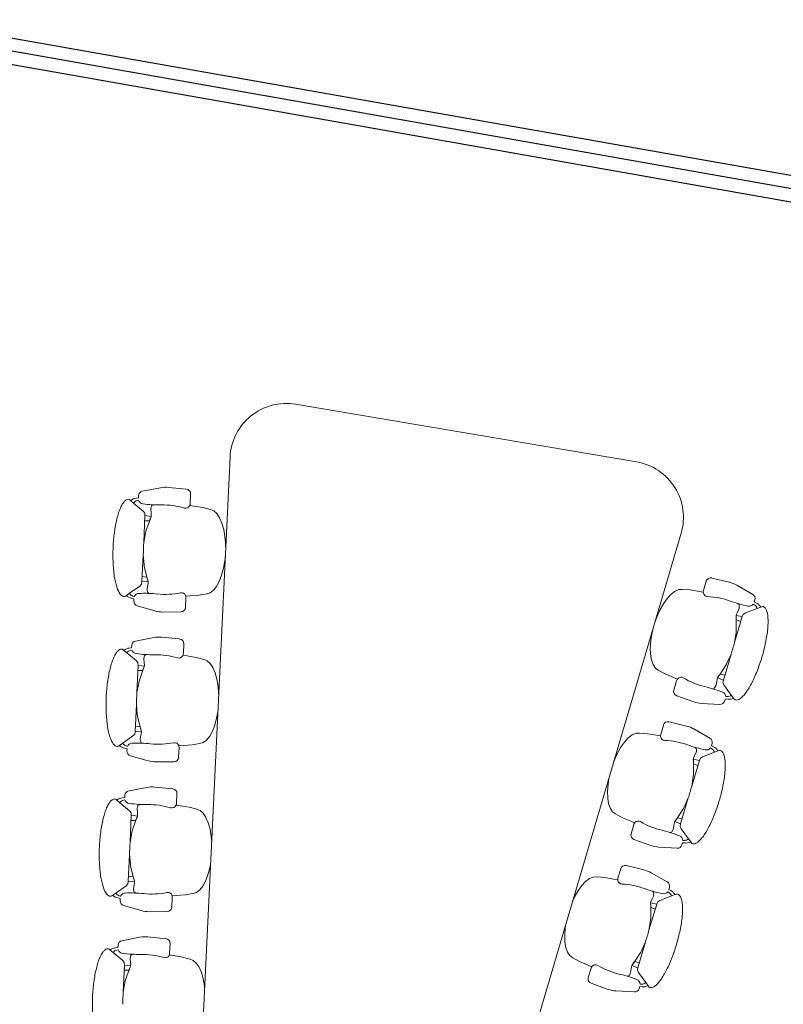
# Model space of a CAD drawing. Header units: inches. Extents: x -1 to 4727, y -3 to 1727.
# Tile 127 of 163: x 4404 to 4567, y 384 to 594. Entities that reach past the tile are written whole.
import ezdxf

# ---------------------------------------------------------------- set-up
doc = ezdxf.new("R2010")
doc.units = ezdxf.units.IN
doc.header["$LTSCALE"] = 42
doc.header["$MEASUREMENT"] = 0
doc.layers.get('0').update_dxf_attribs({"linetype": 'CONTINUOUS'})
for name, color, linetype in [('I-FURN-CONF', 9, 'CONTINUOUS'), ('I-WALL', 8, 'CONTINUOUS'), ('triSpaceLayer', 7, 'CONTINUOUS')]:
    doc.layers.add(name, color=color, linetype=linetype)

# ---------------------------------------------------------------- blocks, each defined once
blk = doc.blocks.new('CISCO Conference Units - Type 18_-4_ x 8_-6_-V194-FURNITURE PLAN - FLOOR 09 - EAST')
at = {"lineweight": 9}
for p, q in [((36.91, 127), (-36.91, 127)), ((-48.83, 113.57), (-21.23, -116.43)), ((21.23, -116.43), (48.83, 113.57)), ((-60.7, 104.98), (-56.86, 105.25)), ((60.7, 104.98), (56.86, 105.25)), ((-66.05, 103.25), (-62.36, 104.62)), ((-55.8, 104.38), (-55.54, 102.31)), ((55.8, 104.38), (55.54, 102.31)), ((66.05, 103.25), (62.36, 104.62)), ((-68.4, 101), (-68.19, 100.87)), ((-67.47, 100.45), (-68.19, 100.87)), ((-67.14, 101.55), (-66.65, 101.72)), ((-66.51, 101.23), (-66.8, 101.11)), ((-66.65, 101.72), (-66.7, 102.21)), ((-55.57, 101.96), (-54.67, 101.96)), ((-54.67, 101.96), (-52.74, 101.98)), ((-52.74, 101.98), (-51.05, 101.82)), ((-51.05, 101.82), (-50.32, 101.66)), ((-50.32, 101.66), (-49.58, 101.19)), ((-49.58, 101.19), (-48.86, 100.42)), ((49.58, 101.19), (48.86, 100.42)), ((50.32, 101.66), (49.58, 101.19)), ((51.05, 101.82), (50.32, 101.66)), ((52.74, 101.98), (51.05, 101.82)), ((54.67, 101.96), (52.74, 101.98)), ((55.57, 101.96), (54.67, 101.96)), ((66.51, 101.23), (66.8, 101.11)), ((66.65, 101.72), (66.7, 102.21)), ((67.14, 101.55), (66.65, 101.72)), ((67.47, 100.45), (68.19, 100.87)), ((68.4, 101), (68.19, 100.87)), ((-67.47, 100.45), (-65.17, 99.1)), ((-65.17, 99.1), (-64.77, 98.73)), ((-64.77, 98.73), (-64.65, 98.22)), ((-63.68, 99.93), (-63.61, 100.47)), ((-63.67, 99.81), (-63.68, 99.93)), ((-63.45, 99.01), (-63.67, 99.81)), ((-63.61, 100.47), (-63.53, 100.62)), ((-63.53, 100.62), (-63.28, 100.8)), ((-63.33, 98.5), (-63.45, 99.01)), ((-48.86, 100.42), (-48.18, 99.38)), ((-48.18, 99.38), (-47.58, 98.11)), ((48.18, 99.38), (47.58, 98.11)), ((48.86, 100.42), (48.18, 99.38)), ((63.53, 100.62), (63.28, 100.8)), ((63.33, 98.5), (63.45, 99.01)), ((63.45, 99.01), (63.67, 99.81)), ((63.61, 100.47), (63.53, 100.62)), ((63.68, 99.93), (63.61, 100.47)), ((63.67, 99.81), (63.68, 99.93)), ((64.77, 98.73), (64.65, 98.22)), ((65.17, 99.1), (64.77, 98.73)), ((67.47, 100.45), (65.17, 99.1)), ((-63.3, 98.26), (-64.65, 98.22)), ((-64.65, 98.22), (-63.92, 92.49)), ((-64.51, 97.11), (-63.51, 97.3)), ((-63.9, 94.95), (-63.45, 97.6)), ((-63.45, 97.6), (-63.29, 98.21)), ((-63.29, 98.21), (-63.33, 98.5)), ((-47.58, 98.11), (-47.07, 96.66)), ((-47.07, 96.66), (-46.76, 95.43)), ((47.07, 96.66), (46.76, 95.43)), ((47.58, 98.11), (47.07, 96.66)), ((63.29, 98.21), (63.33, 98.5)), ((63.45, 97.6), (63.29, 98.21)), ((63.3, 98.26), (64.65, 98.22)), ((63.9, 94.95), (63.45, 97.6)), ((64.51, 97.11), (63.51, 97.3)), ((64.65, 98.22), (63.92, 92.49)), ((-63.92, 92.49), (-63.91, 94.6)), ((-63.91, 94.6), (-63.9, 94.95)), ((63.91, 94.6), (63.9, 94.95)), ((63.92, 92.49), (63.91, 94.6)), ((-46.24, 91.2), (-46.24, 89.94)), ((46.24, 91.2), (46.24, 89.94)), ((-63.61, 89.91), (-62.93, 84.17)), ((-63.08, 87.87), (-63.61, 89.91)), ((-46.39, 88.4), (-46.67, 87.03)), ((-46.24, 89.94), (-46.39, 88.4)), ((46.24, 89.94), (46.39, 88.4)), ((46.39, 88.4), (46.67, 87.03)), ((63.61, 89.91), (62.93, 84.17)), ((63.08, 87.87), (63.61, 89.91)), ((-62.98, 87.52), (-63.08, 87.87)), ((-61.92, 85.06), (-62.98, 87.52)), ((-46.67, 87.03), (-47.07, 85.86)), ((46.67, 87.03), (47.07, 85.86)), ((61.92, 85.06), (62.98, 87.52)), ((62.98, 87.52), (63.08, 87.87)), ((-63.06, 85.28), (-62.04, 85.34)), ((-61.61, 84.46), (-62.93, 84.17)), ((-62.93, 84.17), (-62.92, 83.64)), ((-61.61, 84.51), (-61.92, 85.06)), ((-61.58, 84.22), (-61.61, 84.51)), ((-61.57, 83.69), (-61.58, 84.22)), ((-48.19, 84.3), (-48.86, 83.97)), ((-47.58, 84.94), (-48.19, 84.3)), ((-47.07, 85.86), (-47.58, 84.94)), ((47.07, 85.86), (47.58, 84.94)), ((47.58, 84.94), (48.19, 84.3)), ((48.19, 84.3), (48.86, 83.97)), ((61.57, 83.69), (61.58, 84.22)), ((61.58, 84.22), (61.61, 84.51)), ((61.61, 84.51), (61.92, 85.06)), ((61.61, 84.46), (62.93, 84.17)), ((63.06, 85.28), (62.04, 85.34)), ((62.93, 84.17), (62.92, 83.64)), ((-63.22, 83.2), (-65.13, 81.32)), ((-62.92, 83.64), (-63.22, 83.2)), ((-61.59, 82.87), (-61.57, 83.69)), ((-61.57, 82.75), (-61.59, 82.87)), ((-61.37, 82.23), (-61.57, 82.75)), ((-61.25, 82.11), (-61.37, 82.23)), ((-60.97, 82), (-61.25, 82.11)), ((-52.34, 82.96), (-53.21, 82.74)), ((-53.1, 82.4), (-52.85, 80.34)), ((-50.46, 83.41), (-52.34, 82.96)), ((-48.86, 83.97), (-50.46, 83.41)), ((48.86, 83.97), (50.46, 83.41)), ((50.46, 83.41), (52.34, 82.96)), ((52.34, 82.96), (53.21, 82.74)), ((53.1, 82.4), (52.85, 80.34)), ((60.97, 82), (61.25, 82.11)), ((61.25, 82.11), (61.37, 82.23)), ((61.37, 82.23), (61.57, 82.75)), ((61.59, 82.87), (61.57, 83.69)), ((61.57, 82.75), (61.59, 82.87)), ((62.92, 83.64), (63.22, 83.2)), ((63.22, 83.2), (65.13, 81.32)), ((-65.71, 80.74), (-65.89, 80.57)), ((-65.71, 80.74), (-65.13, 81.32)), ((-64.02, 80.3), (-64.53, 80.33)), ((-64.31, 80.85), (-64.01, 80.8)), ((-63.94, 79.8), (-64.02, 80.3)), ((63.94, 79.8), (64.02, 80.3)), ((64.31, 80.85), (64.01, 80.8)), ((64.02, 80.3), (64.53, 80.33)), ((65.71, 80.74), (65.13, 81.32)), ((65.71, 80.74), (65.89, 80.57)), ((-59.16, 78.52), (-63.07, 78.95)), ((-53.67, 79.23), (-57.45, 78.57)), ((53.67, 79.23), (57.45, 78.57)), ((59.16, 78.52), (63.07, 78.95)), ((-62.16, 71.49), (-58.47, 72.86)), ((-56.81, 73.22), (-52.98, 73.49)), ((-51.91, 72.61), (-51.66, 70.55)), ((51.91, 72.61), (51.66, 70.55)), ((56.81, 73.22), (52.98, 73.49)), ((62.16, 71.49), (58.47, 72.86)), ((-63.25, 69.79), (-62.76, 69.95)), ((-62.63, 69.46), (-62.91, 69.34)), ((-62.76, 69.95), (-62.81, 70.45)), ((-51.68, 70.2), (-50.78, 70.19)), ((-50.78, 70.19), (-48.85, 70.21)), ((-48.85, 70.21), (-47.17, 70.06)), ((-47.17, 70.06), (-46.43, 69.9)), ((-46.43, 69.9), (-45.69, 69.43)), ((-45.69, 69.43), (-44.97, 68.66)), ((45.69, 69.43), (44.97, 68.66)), ((46.43, 69.9), (45.69, 69.43)), ((47.17, 70.06), (46.43, 69.9)), ((48.85, 70.21), (47.17, 70.06)), ((50.78, 70.19), (48.85, 70.21)), ((51.68, 70.2), (50.78, 70.19)), ((62.63, 69.46), (62.91, 69.34)), ((62.76, 69.95), (62.81, 70.45)), ((63.25, 69.79), (62.76, 69.95)), ((-64.51, 69.24), (-64.3, 69.11)), ((-63.59, 68.69), (-64.3, 69.11)), ((-63.59, 68.69), (-61.28, 67.33)), ((-61.28, 67.33), (-60.89, 66.97)), ((-59.8, 68.16), (-59.73, 68.71)), ((-59.78, 68.05), (-59.8, 68.16)), ((-59.57, 67.25), (-59.78, 68.05)), ((-59.73, 68.71), (-59.64, 68.86)), ((-59.64, 68.86), (-59.39, 69.04)), ((-59.44, 66.73), (-59.57, 67.25)), ((-44.97, 68.66), (-44.3, 67.62)), ((-44.3, 67.62), (-43.69, 66.35)), ((44.3, 67.62), (43.69, 66.35)), ((44.97, 68.66), (44.3, 67.62)), ((59.64, 68.86), (59.39, 69.04)), ((59.44, 66.73), (59.57, 67.25)), ((59.57, 67.25), (59.78, 68.05)), ((59.73, 68.71), (59.64, 68.86)), ((59.8, 68.16), (59.73, 68.71)), ((59.78, 68.05), (59.8, 68.16)), ((61.28, 67.33), (60.89, 66.97)), ((63.59, 68.69), (61.28, 67.33)), ((63.59, 68.69), (64.3, 69.11)), ((64.51, 69.24), (64.3, 69.11)), ((-60.89, 66.97), (-60.76, 66.45)), ((-59.41, 66.5), (-60.76, 66.45)), ((-60.76, 66.45), (-60.04, 60.72)), ((-60.62, 65.35), (-59.62, 65.53)), ((-60.01, 63.19), (-59.57, 65.84)), ((-59.57, 65.84), (-59.41, 66.44)), ((-59.41, 66.44), (-59.44, 66.73)), ((-43.69, 66.35), (-43.18, 64.9)), ((43.69, 66.35), (43.18, 64.9)), ((59.41, 66.44), (59.44, 66.73)), ((59.41, 66.5), (60.76, 66.45)), ((59.57, 65.84), (59.41, 66.44)), ((60.01, 63.19), (59.57, 65.84)), ((60.62, 65.35), (59.62, 65.53)), ((60.76, 66.45), (60.04, 60.72)), ((60.89, 66.97), (60.76, 66.45)), ((-60.02, 62.83), (-60.01, 63.19)), ((-43.18, 64.9), (-42.87, 63.67)), ((43.18, 64.9), (42.87, 63.67)), ((60.02, 62.83), (60.01, 63.19)), ((-60.04, 60.72), (-60.02, 62.83)), ((60.04, 60.72), (60.02, 62.83)), ((-42.35, 59.44), (-42.36, 58.18)), ((42.35, 59.44), (42.36, 58.18)), ((-59.72, 58.15), (-59.04, 52.41)), ((-59.2, 56.1), (-59.72, 58.15)), ((-42.36, 58.18), (-42.5, 56.64)), ((42.36, 58.18), (42.5, 56.64)), ((59.72, 58.15), (59.04, 52.41)), ((59.2, 56.1), (59.72, 58.15)), ((-59.1, 55.76), (-59.2, 56.1)), ((-58.03, 53.3), (-59.1, 55.76)), ((-42.78, 55.26), (-43.18, 54.09)), ((-42.5, 56.64), (-42.78, 55.26)), ((42.5, 56.64), (42.78, 55.26)), ((42.78, 55.26), (43.18, 54.09)), ((58.03, 53.3), (59.1, 55.76)), ((59.1, 55.76), (59.2, 56.1)), ((-59.17, 53.52), (-58.15, 53.58)), ((-57.72, 52.7), (-59.04, 52.41)), ((-57.73, 52.75), (-58.03, 53.3)), ((-57.69, 52.46), (-57.73, 52.75)), ((-44.3, 52.54), (-44.97, 52.21)), ((-43.7, 53.17), (-44.3, 52.54)), ((-43.18, 54.09), (-43.7, 53.17)), ((43.18, 54.09), (43.7, 53.17)), ((43.7, 53.17), (44.3, 52.54)), ((44.3, 52.54), (44.97, 52.21)), ((57.69, 52.46), (57.73, 52.75)), ((57.72, 52.7), (59.04, 52.41)), ((57.73, 52.75), (58.03, 53.3)), ((59.17, 53.52), (58.15, 53.58)), ((-59.33, 51.43), (-61.24, 49.56)), ((-59.03, 51.88), (-59.33, 51.43)), ((-59.04, 52.41), (-59.03, 51.88)), ((-57.7, 51.1), (-57.68, 51.93)), ((-57.69, 50.99), (-57.7, 51.1)), ((-57.68, 51.93), (-57.69, 52.46)), ((-57.49, 50.47), (-57.69, 50.99)), ((-57.37, 50.35), (-57.49, 50.47)), ((-48.45, 51.2), (-49.32, 50.97)), ((-49.21, 50.64), (-48.96, 48.57)), ((-46.57, 51.64), (-48.45, 51.2)), ((-44.97, 52.21), (-46.57, 51.64)), ((44.97, 52.21), (46.57, 51.64)), ((46.57, 51.64), (48.45, 51.2)), ((48.45, 51.2), (49.32, 50.97)), ((49.21, 50.64), (48.96, 48.57)), ((57.37, 50.35), (57.49, 50.47)), ((57.49, 50.47), (57.69, 50.99)), ((57.68, 51.93), (57.69, 52.46)), ((57.7, 51.1), (57.68, 51.93)), ((57.69, 50.99), (57.7, 51.1)), ((59.04, 52.41), (59.03, 51.88)), ((59.03, 51.88), (59.33, 51.43)), ((59.33, 51.43), (61.24, 49.56)), ((-61.83, 48.98), (-62, 48.81)), ((-61.83, 48.98), (-61.24, 49.56)), ((-60.13, 48.53), (-60.64, 48.57)), ((-60.43, 49.09), (-60.12, 49.04)), ((-60.06, 48.04), (-60.13, 48.53)), ((-57.08, 50.24), (-57.37, 50.35)), ((57.08, 50.24), (57.37, 50.35)), ((60.06, 48.04), (60.13, 48.53)), ((60.43, 49.09), (60.12, 49.04)), ((60.13, 48.53), (60.64, 48.57)), ((61.83, 48.98), (61.24, 49.56)), ((61.83, 48.98), (62, 48.81)), ((-55.27, 46.75), (-59.18, 47.19)), ((-49.78, 47.47), (-53.57, 46.8)), ((49.78, 47.47), (53.57, 46.8)), ((55.27, 46.75), (59.18, 47.19)), ((-58.28, 39.72), (-54.59, 41.09)), ((-52.92, 41.45), (-49.09, 41.73)), ((-48.03, 40.85), (-47.77, 38.79)), ((48.03, 40.85), (47.77, 38.79)), ((52.92, 41.45), (49.09, 41.73)), ((58.28, 39.72), (54.59, 41.09)), ((-59.36, 38.03), (-58.87, 38.19)), ((-58.87, 38.19), (-58.92, 38.69)), ((-47.8, 38.44), (-46.9, 38.43)), ((-46.9, 38.43), (-44.97, 38.45)), ((-44.97, 38.45), (-43.28, 38.29)), ((-43.28, 38.29), (-42.54, 38.13)), ((-42.54, 38.13), (-41.8, 37.66)), ((42.54, 38.13), (41.8, 37.66)), ((43.28, 38.29), (42.54, 38.13)), ((44.97, 38.45), (43.28, 38.29)), ((46.9, 38.43), (44.97, 38.45)), ((47.8, 38.44), (46.9, 38.43)), ((58.87, 38.19), (58.92, 38.69)), ((59.36, 38.03), (58.87, 38.19)), ((-60.62, 37.47), (-60.41, 37.35)), ((-59.7, 36.93), (-60.41, 37.35)), ((-59.7, 36.93), (-57.4, 35.57)), ((-58.74, 37.7), (-59.03, 37.58)), ((-55.91, 36.4), (-55.84, 36.95)), ((-55.89, 36.28), (-55.91, 36.4)), ((-55.68, 35.49), (-55.89, 36.28)), ((-55.84, 36.95), (-55.75, 37.09)), ((-55.75, 37.09), (-55.5, 37.27)), ((-41.8, 37.66), (-41.08, 36.89)), ((-41.08, 36.89), (-40.41, 35.86)), ((-40.41, 35.86), (-39.81, 34.59)), ((40.41, 35.86), (39.81, 34.59)), ((41.08, 36.89), (40.41, 35.86)), ((41.8, 37.66), (41.08, 36.89)), ((55.75, 37.09), (55.5, 37.27)), ((55.68, 35.49), (55.89, 36.28)), ((55.84, 36.95), (55.75, 37.09)), ((55.91, 36.4), (55.84, 36.95)), ((55.89, 36.28), (55.91, 36.4)), ((59.7, 36.93), (57.4, 35.57)), ((58.74, 37.7), (59.03, 37.58)), ((59.7, 36.93), (60.41, 37.35)), ((60.62, 37.47), (60.41, 37.35)), ((-57.4, 35.57), (-57, 35.21)), ((-57, 35.21), (-56.88, 34.69)), ((-55.53, 34.73), (-56.88, 34.69)), ((-56.88, 34.69), (-56.15, 28.96)), ((-56.74, 33.59), (-55.73, 33.77)), ((-56.12, 31.43), (-55.68, 34.07)), ((-55.56, 34.97), (-55.68, 35.49)), ((-55.68, 34.07), (-55.52, 34.68)), ((-55.52, 34.68), (-55.56, 34.97)), ((-39.81, 34.59), (-39.29, 33.13)), ((39.81, 34.59), (39.29, 33.13)), ((55.52, 34.68), (55.56, 34.97)), ((55.68, 34.07), (55.52, 34.68)), ((55.53, 34.73), (56.88, 34.69)), ((55.56, 34.97), (55.68, 35.49)), ((56.12, 31.43), (55.68, 34.07)), ((56.74, 33.59), (55.73, 33.77)), ((56.88, 34.69), (56.15, 28.96)), ((57, 35.21), (56.88, 34.69)), ((57.4, 35.57), (57, 35.21)), ((-39.29, 33.13), (-39.07, 32.24)), ((39.29, 33.13), (39.07, 32.24)), ((-56.15, 28.96), (-56.14, 31.07)), ((-56.14, 31.07), (-56.12, 31.43)), ((56.14, 31.07), (56.12, 31.43)), ((56.15, 28.96), (56.14, 31.07)), ((-55.83, 26.39), (-55.15, 20.65)), ((-55.31, 24.34), (-55.83, 26.39)), ((-38.47, 26.41), (-38.61, 24.88)), ((-38.47, 27.22), (-38.47, 26.41)), ((38.47, 27.22), (38.47, 26.41)), ((38.47, 26.41), (38.61, 24.88)), ((55.83, 26.39), (55.15, 20.65)), ((55.31, 24.34), (55.83, 26.39)), ((-55.21, 24), (-55.31, 24.34)), ((-54.14, 21.54), (-55.21, 24)), ((-38.89, 23.5), (-39.3, 22.33)), ((-38.61, 24.88), (-38.89, 23.5)), ((38.61, 24.88), (38.89, 23.5)), ((38.89, 23.5), (39.3, 22.33)), ((54.14, 21.54), (55.21, 24)), ((55.21, 24), (55.31, 24.34)), ((-55.28, 21.75), (-54.26, 21.82)), ((-53.84, 20.99), (-54.14, 21.54)), ((-39.81, 21.41), (-40.41, 20.77)), ((-39.3, 22.33), (-39.81, 21.41)), ((39.3, 22.33), (39.81, 21.41)), ((39.81, 21.41), (40.41, 20.77)), ((53.84, 20.99), (54.14, 21.54)), ((55.28, 21.75), (54.26, 21.82)), ((-55.44, 19.67), (-57.35, 17.79)), ((-55.15, 20.12), (-55.44, 19.67)), ((-53.83, 20.93), (-55.15, 20.65)), ((-55.15, 20.65), (-55.15, 20.12)), ((-53.8, 20.7), (-53.84, 20.99)), ((-53.81, 19.34), (-53.8, 20.17)), ((-53.8, 19.22), (-53.81, 19.34)), ((-53.8, 20.17), (-53.8, 20.7)), ((-53.6, 18.71), (-53.8, 19.22)), ((-44.57, 19.44), (-45.44, 19.21)), ((-42.69, 19.88), (-44.57, 19.44)), ((-41.09, 20.44), (-42.69, 19.88)), ((-40.41, 20.77), (-41.09, 20.44)), ((40.41, 20.77), (41.09, 20.44)), ((41.09, 20.44), (42.69, 19.88)), ((42.69, 19.88), (44.57, 19.44)), ((44.57, 19.44), (45.44, 19.21)), ((53.6, 18.71), (53.8, 19.22)), ((53.8, 20.7), (53.84, 20.99)), ((53.8, 20.17), (53.8, 20.7)), ((53.81, 19.34), (53.8, 20.17)), ((53.8, 19.22), (53.81, 19.34)), ((53.83, 20.93), (55.15, 20.65)), ((55.15, 20.65), (55.15, 20.12)), ((55.15, 20.12), (55.44, 19.67)), ((55.44, 19.67), (57.35, 17.79)), ((-57.94, 17.22), (-58.12, 17.04)), ((-57.94, 17.22), (-57.35, 17.79)), ((-56.24, 16.77), (-56.76, 16.81)), ((-56.54, 17.33), (-56.23, 17.28)), ((-53.48, 18.59), (-53.6, 18.71)), ((-53.2, 18.47), (-53.48, 18.59)), ((-45.33, 18.88), (-45.07, 16.81)), ((45.33, 18.88), (45.07, 16.81)), ((53.2, 18.47), (53.48, 18.59)), ((53.48, 18.59), (53.6, 18.71)), ((56.54, 17.33), (56.23, 17.28)), ((56.24, 16.77), (56.76, 16.81)), ((57.94, 17.22), (57.35, 17.79)), ((57.94, 17.22), (58.12, 17.04)), ((-56.17, 16.28), (-56.24, 16.77)), ((-51.38, 14.99), (-55.29, 15.43)), ((-45.89, 15.7), (-49.68, 15.04)), ((45.89, 15.7), (49.68, 15.04)), ((51.38, 14.99), (55.29, 15.43)), ((56.17, 16.28), (56.24, 16.77)), ((-54.39, 7.96), (-50.7, 9.33)), ((-49.04, 9.69), (-45.2, 9.96)), ((-44.14, 9.09), (-43.89, 7.02)), ((-55.48, 6.27), (-54.99, 6.43)), ((-54.99, 6.43), (-55.04, 6.92)), ((-43.91, 6.67), (-43.01, 6.67)), ((-43.01, 6.67), (-41.08, 6.69)), ((-41.08, 6.69), (-39.39, 6.53)), ((-39.39, 6.53), (-38.66, 6.37)), ((-38.66, 6.37), (-37.92, 5.9)), ((-56.74, 5.71), (-56.53, 5.58)), ((-55.82, 5.17), (-56.53, 5.58)), ((-55.82, 5.17), (-53.51, 3.81)), ((-54.85, 5.94), (-55.14, 5.82)), ((-52.02, 4.64), (-51.95, 5.18)), ((-52.01, 4.52), (-52.02, 4.64)), ((-51.79, 3.72), (-52.01, 4.52)), ((-51.95, 5.18), (-51.87, 5.33)), ((-51.87, 5.33), (-51.62, 5.51)), ((-37.92, 5.9), (-37.2, 5.13)), ((-37.2, 5.13), (-36.52, 4.09)), ((-53.51, 3.81), (-53.11, 3.44)), ((-53.11, 3.44), (-52.99, 2.93)), ((-51.64, 2.97), (-52.99, 2.93)), ((-52.99, 2.93), (-52.26, -2.8)), ((-52.24, -0.34), (-51.8, 2.31)), ((-51.8, 2.31), (-51.63, 2.92)), ((-51.67, 3.21), (-51.79, 3.72)), ((-51.63, 2.92), (-51.67, 3.21)), ((-36.52, 4.09), (-35.92, 2.82)), ((-35.92, 2.82), (-35.41, 1.37)), ((-52.85, 1.82), (-51.85, 2.01)), ((-35.41, 1.37), (-35.33, 1.04)), ((-52.26, -2.8), (-52.25, -0.69)), ((-52.25, -0.69), (-52.24, -0.34))]:
    blk.add_line(p, q, dxfattribs=at)
for centre, radius, start, end in [((-36.91, 115), 12, 90, 186.8428), ((36.91, 115), 12, 353.1572, 90), ((-56.79, 104.26), 1, 7, 94.0643), ((56.79, 104.26), 1, 85.9357, 173), ((-65.7, 102.31), 1, 110.3925, 185.698), ((-60.27, 99), 6, 94.0643, 110.3925), ((60.27, 99), 6, 69.6075, 85.9357), ((65.7, 102.31), 1, 354.302, 69.6075), ((-68.63, 100.61), 0.45, 59.4809, 96.3775), ((-66.65, 99.65), 1.96, 104.4331, 141.5669), ((-66.29, 99.9), 1.31, 112.9454, 154.8944), ((-65.52, 101.75), 1.13, 207.7831, 271.9363), ((-66.36, 126.82), 26.21, 271.9363, 280.5466), ((-58.64, 85.32), 16, 82.7341, 100.5466), ((-56.49, 102.12), 0.937, 262.7341, 342.4422), ((-56.54, 102.19), 1, 339.4862, 7), ((56.54, 102.19), 1, 173, 200.5138), ((56.49, 102.12), 0.937, 197.5578, 277.2659), ((58.64, 85.32), 16, 79.4534, 97.2659), ((66.36, 126.82), 26.21, 259.4534, 268.0637), ((65.52, 101.75), 1.13, 268.0637, 332.2169), ((66.29, 99.9), 1.31, 25.1056, 67.0546), ((66.65, 99.65), 1.96, 38.4331, 75.5669), ((68.63, 100.61), 0.45, 83.6225, 120.5191), ((-40.94, 93.01), 22.97, 166.7776, 169.2357), ((40.94, 93.01), 22.97, 10.7643, 13.2224), ((-63.24, 91.26), 17, 8.832, 14.1996), ((63.24, 91.26), 17, 165.8004, 171.168), ((-31.6, 95.15), 32.43, 184.709, 189.291), ((-63.24, 91.26), 17, 359.8004, 5.0009), ((63.24, 91.26), 17, 174.9991, 180.1996), ((31.6, 95.15), 32.43, 350.709, 355.291), ((-41.18, 94.97), 22.97, 204.7643, 207.2224), ((41.18, 94.97), 22.97, 332.7776, 335.2357), ((-57.67, 56), 26.21, 93.4534, 102.0637), ((-60.21, 98.14), 16, 273.4534, 291.2659), ((-54.07, 82.36), 0.937, 31.5578, 111.2659), ((-54.09, 82.28), 1, 7, 34.5138), ((54.09, 82.28), 1, 145.4862, 173), ((54.07, 82.36), 0.937, 68.7341, 148.4422), ((60.21, 98.14), 16, 248.7341, 266.5466), ((57.67, 56), 26.21, 77.9363, 86.5466), ((-66.2, 80.89), 0.45, 277.6225, 314.5191), ((-64.52, 82.3), 1.96, 232.4331, 269.5669), ((-64.11, 82.15), 1.31, 219.1056, 261.0546), ((-62.91, 80.54), 1.13, 102.0637, 166.2169), ((-53.84, 80.22), 1, 279.9357, 7), ((53.84, 80.22), 1, 173, 260.0643), ((62.91, 80.54), 1.13, 13.7831, 77.9363), ((64.11, 82.15), 1.31, 278.9454, 320.8944), ((64.52, 82.3), 1.96, 270.4331, 307.5669), ((66.2, 80.89), 0.45, 225.4809, 262.3775), ((-62.95, 79.95), 1, 188.302, 263.6075), ((-58.49, 84.48), 6, 263.6075, 279.9357), ((58.49, 84.48), 6, 260.0643, 276.3925), ((62.95, 79.95), 1, 276.3925, 351.698), ((-61.81, 70.55), 1, 110.3925, 185.698), ((-56.38, 67.23), 6, 94.0643, 110.3925), ((-52.9, 72.49), 1, 7, 94.0643), ((52.9, 72.49), 1, 85.9357, 173), ((56.38, 67.23), 6, 69.6075, 85.9357), ((61.81, 70.55), 1, 354.302, 69.6075), ((-62.76, 67.89), 1.96, 104.4331, 141.5669), ((-62.4, 68.14), 1.31, 112.9454, 154.8944), ((-61.63, 69.99), 1.13, 207.7831, 271.9363), ((-54.75, 53.56), 16, 82.7341, 100.5466), ((-52.61, 70.36), 0.937, 262.7341, 342.4422), ((-52.65, 70.43), 1, 339.4862, 7), ((52.65, 70.43), 1, 173, 200.5138), ((52.61, 70.36), 0.937, 197.5578, 277.2659), ((54.75, 53.56), 16, 79.4534, 97.2659), ((61.63, 69.99), 1.13, 268.0637, 332.2169), ((62.4, 68.14), 1.31, 25.1056, 67.0546), ((62.76, 67.89), 1.96, 38.4331, 75.5669), ((-64.74, 68.85), 0.45, 59.4809, 96.3775), ((-62.48, 95.06), 26.21, 271.9363, 280.5466), ((62.48, 95.06), 26.21, 259.4534, 268.0637), ((64.74, 68.85), 0.45, 83.6225, 120.5191), ((-37.05, 61.24), 22.97, 166.7776, 169.2357), ((37.05, 61.24), 22.97, 10.7643, 13.2224), ((-59.35, 59.5), 17, 12.6601, 14.1996), ((59.35, 59.5), 17, 165.8004, 167.3399), ((-27.71, 63.38), 32.43, 184.709, 189.291), ((-59.35, 59.5), 17, 359.8004, 0.8236), ((59.35, 59.5), 17, 179.1764, 180.1996), ((27.71, 63.38), 32.43, 350.709, 355.291), ((-37.29, 63.2), 22.97, 204.7643, 207.2224), ((37.29, 63.2), 22.97, 332.7776, 335.2357), ((-56.33, 66.38), 16, 273.4534, 291.2659), ((-50.18, 50.59), 0.937, 31.5578, 111.2659), ((-50.21, 50.52), 1, 7, 34.5138), ((50.21, 50.52), 1, 145.4862, 173), ((50.18, 50.59), 0.937, 68.7341, 148.4422), ((56.33, 66.38), 16, 248.7341, 266.5466), ((-62.32, 49.13), 0.45, 277.6225, 314.5191), ((-60.63, 50.53), 1.96, 232.4331, 269.5669), ((-60.22, 50.38), 1.31, 219.1056, 261.0546), ((-59.02, 48.77), 1.13, 102.0637, 166.2169), ((-53.78, 24.24), 26.21, 93.4534, 102.0637), ((-49.95, 48.45), 1, 279.9357, 7), ((49.95, 48.45), 1, 173, 260.0643), ((53.78, 24.24), 26.21, 77.9363, 86.5466), ((59.02, 48.77), 1.13, 13.7831, 77.9363), ((60.22, 50.38), 1.31, 278.9454, 320.8944), ((60.63, 50.53), 1.96, 270.4331, 307.5669), ((62.32, 49.13), 0.45, 225.4809, 262.3775), ((-59.07, 48.18), 1, 188.302, 263.6075), ((-54.6, 52.71), 6, 263.6075, 279.9357), ((54.6, 52.71), 6, 260.0643, 276.3925), ((59.07, 48.18), 1, 276.3925, 351.698), ((-52.5, 35.47), 6, 94.0643, 110.3925), ((-49.02, 40.73), 1, 7, 94.0643), ((49.02, 40.73), 1, 85.9357, 173), ((52.5, 35.47), 6, 69.6075, 85.9357), ((-58.87, 36.13), 1.96, 104.4331, 141.5669), ((-57.93, 38.79), 1, 110.3925, 185.698), ((-48.72, 38.6), 0.937, 262.7341, 342.4422), ((-48.76, 38.67), 1, 339.4862, 7), ((48.76, 38.67), 1, 173, 200.5138), ((48.72, 38.6), 0.937, 197.5578, 277.2659), ((57.93, 38.79), 1, 354.302, 69.6075), ((58.87, 36.13), 1.96, 38.4331, 75.5669), ((-60.85, 37.08), 0.45, 59.4809, 96.3775), ((-58.52, 36.37), 1.31, 112.9454, 154.8944), ((-57.74, 38.23), 1.13, 207.7831, 271.9363), ((-58.59, 63.3), 26.21, 271.9363, 280.5466), ((-50.86, 21.79), 16, 82.7341, 100.5466), ((50.86, 21.79), 16, 79.4534, 97.2659), ((58.59, 63.3), 26.21, 259.4534, 268.0637), ((57.74, 38.23), 1.13, 268.0637, 332.2169), ((58.52, 36.37), 1.31, 25.1056, 67.0546), ((60.85, 37.08), 0.45, 83.6225, 120.5191), ((-33.16, 29.48), 22.97, 166.7776, 169.2357), ((33.16, 29.48), 22.97, 10.7643, 13.2224), ((-23.83, 31.62), 32.43, 184.709, 189.291), ((23.83, 31.62), 32.43, 350.709, 355.291), ((-33.4, 31.44), 22.97, 204.7643, 207.2224), ((33.4, 31.44), 22.97, 332.7776, 335.2357), ((-52.44, 34.62), 16, 273.4534, 291.2659), ((-46.29, 18.83), 0.937, 31.5578, 111.2659), ((-46.32, 18.75), 1, 7, 34.5138), ((46.32, 18.75), 1, 145.4862, 173), ((46.29, 18.83), 0.937, 68.7341, 148.4422), ((52.44, 34.62), 16, 248.7341, 266.5466), ((-58.43, 17.36), 0.45, 277.6225, 314.5191), ((-56.74, 18.77), 1.96, 232.4331, 269.5669), ((-56.34, 18.62), 1.31, 219.1056, 261.0546), ((-55.14, 17.01), 1.13, 102.0637, 166.2169), ((-49.9, -7.52), 26.21, 93.4534, 102.0637), ((-46.07, 16.69), 1, 279.9357, 7), ((46.07, 16.69), 1, 173, 260.0643), ((49.9, -7.52), 26.21, 77.9363, 86.5466), ((55.14, 17.01), 1.13, 13.7831, 77.9363), ((56.34, 18.62), 1.31, 278.9454, 320.8944), ((56.74, 18.77), 1.96, 270.4331, 307.5669), ((58.43, 17.36), 0.45, 225.4809, 262.3775), ((-55.18, 16.42), 1, 188.302, 263.6075), ((-50.71, 20.95), 6, 263.6075, 279.9357), ((50.71, 20.95), 6, 260.0643, 276.3925), ((55.18, 16.42), 1, 276.3925, 351.698), ((-48.61, 3.71), 6, 94.0643, 110.3925), ((-45.13, 8.97), 1, 7, 94.0643), ((-54.04, 7.02), 1, 110.3925, 185.698), ((-44.83, 6.83), 0.937, 262.7341, 342.4422), ((-44.88, 6.9), 1, 339.4862, 7), ((-56.97, 5.32), 0.45, 59.4809, 96.3775), ((-54.99, 4.36), 1.96, 104.4331, 141.5669), ((-54.63, 4.61), 1.31, 112.9454, 154.8944), ((-53.86, 6.46), 1.13, 207.7831, 271.9363), ((-54.7, 31.53), 26.21, 271.9363, 280.5466), ((-46.98, -9.97), 16, 82.7341, 100.5466), ((-29.28, -2.28), 22.97, 166.7776, 169.2357), ((-19.94, -0.14), 32.43, 184.709, 189.291)]:
    blk.add_arc(centre, radius, start, end, dxfattribs=at)
for points, knots in [([(-66.14, 80.44), (-66.29, 80.43), (-66.6, 80.47), (-67.23, 80.91), (-68.05, 82.07), (-68.97, 84.31), (-69.6, 86.7), (-70, 88.79), (-70.31, 90.94), (-70.48, 93.11), (-70.5, 95.14), (-70.44, 96.55), (-70.31, 97.82), (-70.1, 98.92), (-69.82, 99.82), (-69.49, 100.49), (-69.11, 100.92), (-68.82, 101.04), (-68.68, 101.06)], [-1, -1, -1, -1, -0.95, -0.9, -0.8, -0.7, -0.6, -0.55, -0.5, -0.4, -0.35, -0.3, -0.25, -0.2, -0.15, -0.1, -0.05, 0, 0, 0, 0]), ([(66.14, 80.44), (66.29, 80.43), (66.6, 80.47), (67.07, 80.8), (67.56, 81.37), (68.04, 82.17), (68.51, 83.19), (68.95, 84.39), (69.35, 85.74), (69.82, 87.72), (70.18, 89.86), (70.4, 92.03), (70.52, 94.15), (70.48, 96.63), (70.13, 99.02), (69.62, 100.34), (69.11, 100.92), (68.82, 101.04), (68.68, 101.06)], [0, 0, 0, 0, 0.05, 0.1, 0.15, 0.2, 0.25, 0.3, 0.35, 0.4, 0.5, 0.55, 0.6, 0.7, 0.8, 0.9, 0.95, 1, 1, 1, 1]), ([(-62.26, 48.68), (-62.41, 48.66), (-62.71, 48.71), (-63.35, 49.15), (-64.16, 50.3), (-65.08, 52.54), (-65.72, 54.94), (-66.11, 57.03), (-66.43, 59.18), (-66.6, 61.35), (-66.62, 63.38), (-66.56, 64.79), (-66.42, 66.06), (-66.21, 67.16), (-65.94, 68.05), (-65.61, 68.72), (-65.22, 69.16), (-64.94, 69.28), (-64.79, 69.3)], [-1, -1, -1, -1, -0.95, -0.9, -0.8, -0.7, -0.6, -0.55, -0.5, -0.4, -0.35, -0.3, -0.25, -0.2, -0.15, -0.1, -0.05, 0, 0, 0, 0]), ([(62.26, 48.68), (62.41, 48.66), (62.71, 48.71), (63.19, 49.04), (63.67, 49.61), (64.16, 50.41), (64.62, 51.42), (65.06, 52.62), (65.46, 53.98), (65.93, 55.95), (66.29, 58.1), (66.51, 60.26), (66.63, 62.39), (66.59, 64.86), (66.24, 67.26), (65.73, 68.58), (65.22, 69.16), (64.94, 69.28), (64.79, 69.3)], [0, 0, 0, 0, 0.05, 0.1, 0.15, 0.2, 0.25, 0.3, 0.35, 0.4, 0.5, 0.55, 0.6, 0.7, 0.8, 0.9, 0.95, 1, 1, 1, 1]), ([(-58.37, 16.92), (-58.52, 16.9), (-58.82, 16.95), (-59.46, 17.38), (-60.28, 18.54), (-61.19, 20.78), (-61.83, 23.17), (-62.23, 25.26), (-62.54, 27.42), (-62.71, 29.59), (-62.73, 31.61), (-62.67, 33.03), (-62.53, 34.3), (-62.33, 35.39), (-62.05, 36.29), (-61.72, 36.96), (-61.33, 37.39), (-61.05, 37.51), (-60.9, 37.53)], [-1, -1, -1, -1, -0.95, -0.9, -0.8, -0.7, -0.6, -0.55, -0.5, -0.4, -0.35, -0.3, -0.25, -0.2, -0.15, -0.1, -0.05, 0, 0, 0, 0]), ([(58.37, 16.92), (58.52, 16.9), (58.82, 16.95), (59.3, 17.27), (59.79, 17.85), (60.27, 18.65), (60.74, 19.66), (61.17, 20.86), (61.58, 22.22), (62.05, 24.19), (62.41, 26.34), (62.62, 28.5), (62.75, 30.62), (62.71, 33.1), (62.36, 35.5), (61.85, 36.82), (61.33, 37.39), (61.05, 37.51), (60.9, 37.53)], [0, 0, 0, 0, 0.05, 0.1, 0.15, 0.2, 0.25, 0.3, 0.35, 0.4, 0.5, 0.55, 0.6, 0.7, 0.8, 0.9, 0.95, 1, 1, 1, 1]), ([(-54.49, -14.85), (-54.63, -14.86), (-54.94, -14.82), (-55.57, -14.38), (-56.39, -13.22), (-57.31, -10.98), (-57.94, -8.59), (-58.34, -6.5), (-58.65, -4.35), (-58.82, -2.18), (-58.84, -0.15), (-58.78, 1.26), (-58.65, 2.54), (-58.44, 3.63), (-58.17, 4.53), (-57.83, 5.2), (-57.45, 5.63), (-57.17, 5.75), (-57.02, 5.77)], [-1, -1, -1, -1, -0.95, -0.9, -0.8, -0.7, -0.6, -0.55, -0.5, -0.4, -0.35, -0.3, -0.25, -0.2, -0.15, -0.1, -0.05, 0, 0, 0, 0])]:
    blk.add_open_spline(points, degree=3, knots=knots, dxfattribs=at)

msp = doc.modelspace()

# ---------------------------------------------------------------- linework, layer by layer
at = {"layer": 'I-WALL'}
for p, q in [((4626, 550.51), (4379.92, 593.9)), ((4384.38, 587.53), (4619.63, 546.05))]:
    msp.add_line(p, q, dxfattribs=at)
at = {"layer": 'triSpaceLayer'}
msp.add_lwpolyline([(4318.46, 229.54), (4559.99, 186.95), (4622.81, 548.28), (4382.15, 590.72)], close=True, dxfattribs=at)

# ---------------------------------------------------------------- block references
at = {"layer": 'I-FURN-CONF', "rotation": 350.4043036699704}
msp.add_blockref('CISCO Conference Units - Type 18_-4_ x 8_-6_-V194-FURNITURE PLAN - FLOOR 09 - EAST', (4478.12, 380.49), dxfattribs=at)

doc.saveas('drawing.dxf')
